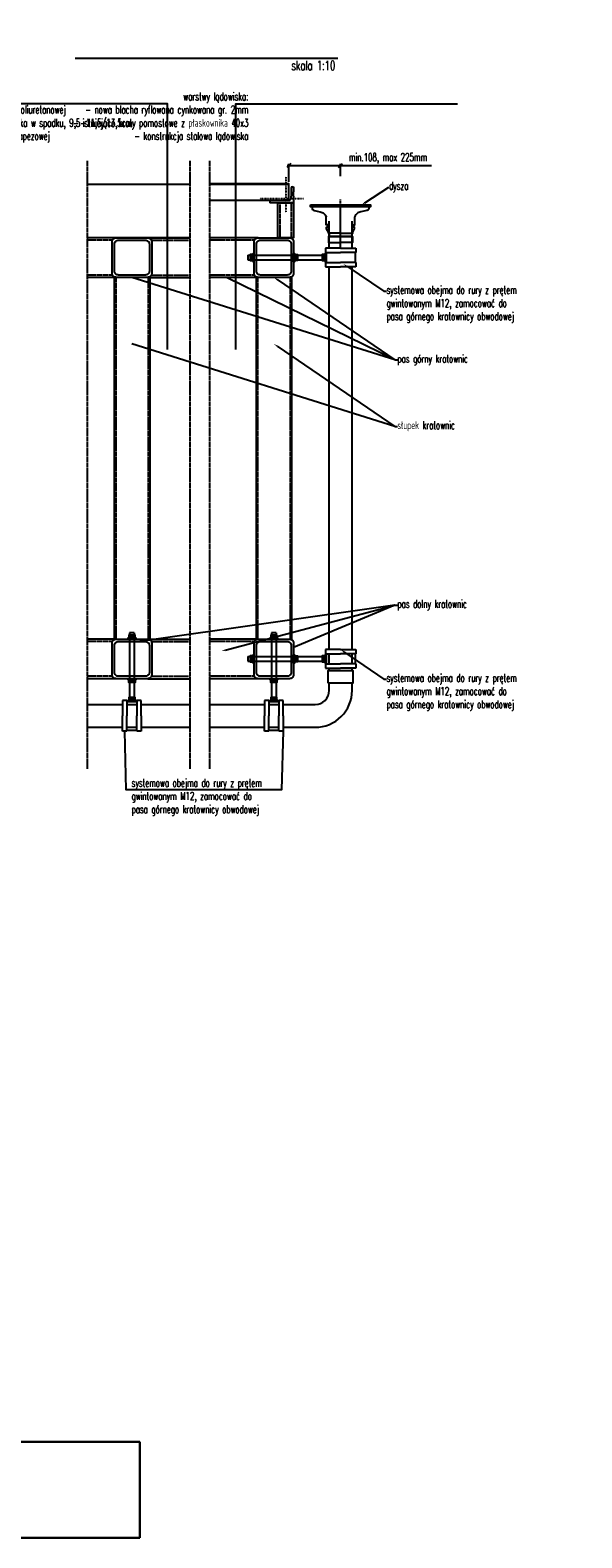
# Model space of a CAD drawing. Header units: millimetres. Extents: x -303 to 588072, y -379 to 357555.
# Tile 54 of 88: x 578246 to 579640, y 337252 to 341065. Entities that reach past the tile are written whole.
import ezdxf
from ezdxf import colors
from ezdxf.entities.mleader import LeaderData, LeaderLine
from ezdxf.math import Vec2, Vec3

# ---------------------------------------------------------------- set-up
doc = ezdxf.new("R2010")
doc.units = ezdxf.units.MM
doc.header["$LTSCALE"] = 0.15
doc.header["$MEASUREMENT"] = 0
doc.header["$PDSIZE"] = -5
for name, pattern in [('CENTER', [50.8, 31.75, -6.35, 6.35, -6.35]), ('DASHED', [19.05, 12.7, -6.35]), ('RODZ_LINII_5', [0.1, 0.07, -0.01, 0.01, -0.01])]:
    doc.linetypes.add(name, pattern=pattern)
for name, color, linetype in [('2', 4, 'DASHED'), ('3', 4, 'Continuous'), ('4', 6, 'CENTER'), ('5', 8, 'Continuous'), ('RFD_1', 2, 'Continuous'), ('RFD_3', 4, 'Continuous'), ('RFD_5', 8, 'Continuous'), ('TB_200', 7, 'Continuous')]:
    doc.layers.add(name, color=color, linetype=linetype)
doc.styles.add('1.10', font='simplex.shx', dxfattribs={"width": 0.65, "height": 20})
doc.styles.get("Standard").update_dxf_attribs({"font": 'simplex.shx', "width": 0.75})
doc.styles.add('txt3', font='simplex.shx', dxfattribs={"width": 0.75, "height": 20})
doc.dimstyles.new('1.10', dxfattribs={"dimscale": 0.1, "dimtxt": 20, "dimasz": 100, "dimexe": 40, "dimexo": 50, "dimgap": 20, "dimtad": 0, "dimdec": 0, "dimrnd": 0.5, "dimdsep": 46, "dimtxsty": '1.10', "dimblk1": 'OBLIQUE', "dimblk2": 'OBLIQUE', "dimsah": 1, "dimcen": 8, "dimdle": 40, "dimclrd": 256, "dimclrt": 4, "dimadec": 1, "dimazin": 2, "dimtm": 1e-09, "dimtfac": 0.75, "dimtdec": 0, "dimtmove": 0, "dimatfit": 3, "dimfxl": 0, "dimtvp": 0.75, "dimtolj": 1, "dimtzin": 0, "dimlwd": -1, "dimarcsym": 0})
picture_1 = doc.add_image_def('image002.png', size_in_pixel=(635, 221))

# ---------------------------------------------------------------- blocks, each defined once
blk = doc.blocks.new('rms dysza')
at = {"layer": '3', "lineweight": -2}
blk.add_lwpolyline([(43223, 10944.3), (43375, 10944.3), (43375, 10939.3), (43223, 10939.3)], close=True, dxfattribs=at)
for points in [[(43227.5, 10939.3), (43227.5, 10934.5)], [(43230.5, 10931.2), (43229.4, 10931.6), (43229.2, 10931.8), (43228.9, 10932.1), (43228.8, 10932.3), (43227.8, 10933.9), (43227.5, 10934.5)], [(43230.5, 10931.2), (43232.9, 10930.5), (43239.9, 10928.7), (43247.8, 10926.5), (43252.9, 10925.3), (43255.5, 10924.3), (43258, 10922.2), (43258.8, 10921.4)], [(43258.8, 10921.4), (43260.6, 10919.1), (43261.8, 10917), (43262.5, 10915.4), (43262.8, 10914)], [(43266.8, 10894), (43262.8, 10894), (43262.8, 10914)], [(43331.2, 10894), (43335.2, 10894), (43335.2, 10914)], [(43339.2, 10921.4), (43337.4, 10919.1), (43336.2, 10917), (43335.5, 10915.4), (43335.2, 10914)], [(43367.5, 10931.2), (43365.1, 10930.5), (43358.1, 10928.7), (43350.2, 10926.5), (43345, 10925.3), (43342.5, 10924.3), (43340, 10922.2), (43339.2, 10921.4)], [(43367.5, 10931.2), (43368.5, 10931.6), (43368.7, 10931.8), (43369, 10932.1), (43369.2, 10932.3), (43370.2, 10933.9), (43370.4, 10934.5)], [(43370.4, 10939.3), (43370.4, 10934.5)], [(43270.2, 10872.8), (43268.2, 10872.8), (43268.2, 10875.8), (43263.6, 10883.8), (43263.6, 10887.8), (43266.8, 10887.8)], [(43266.8, 10887.8), (43266.8, 10894)], [(43299, 10872.8), (43270.2, 10872.8), (43270.2, 10864.5), (43299, 10864.5)], [(43299, 10872.8), (43327.7, 10872.8), (43327.7, 10864.5), (43299, 10864.5)], [(43327.7, 10872.8), (43329.7, 10872.8), (43329.7, 10875.8), (43334.3, 10883.8), (43334.3, 10887.8), (43331.2, 10887.8)], [(43331.2, 10887.8), (43331.2, 10894)], [(43299, 10864.5), (43268.6, 10864.5), (43268.6, 10849.3), (43299, 10849.3)], [(43299, 10864.5), (43329.4, 10864.5), (43329.4, 10849.3), (43299, 10849.3)]]:
    blk.add_lwpolyline(points, dxfattribs=at)
at = {"layer": '4', "lineweight": -2}
blk.add_lwpolyline([(43299, 10835), (43299, 10958.5)], dxfattribs=at)
blk = doc.blocks.new('_Oblique')
at = {"color": 0, "linetype": 'ByBlock', "lineweight": -2}
blk.add_line((-0.5, -0.5), (0.5, 0.5), dxfattribs=at)
blk = doc.blocks.new('*D1856')
at = {"layer": 'Defpoints', "color": 0, "linetype": 'DASHED', "lineweight": 30}
for p in [(579030.1, 340722.9), (578899.6, 340676.8), (579030.1, 340691)]:
    blk.add_point(p, dxfattribs=at)
at = {"layer": 'RFD_5'}
for p, q in [((578895.6, 340722.9), (579030.1, 340722.9)), ((579030.1, 340722.9), (579260.1, 340722.9))]:
    blk.add_line(p, q, dxfattribs=at)
at = {"layer": 'RFD_5', "color": 0, "lineweight": -2}
for p, q in [((578899.6, 340681.8), (578899.6, 340726.9)), ((579030.1, 340696), (579030.1, 340726.9))]:
    blk.add_line(p, q, dxfattribs=at)
at = {"layer": 'RFD_5', "linetype": 'DASHED', "xscale": 10, "yscale": 10, "zscale": 10, "rotation": 180}
blk.add_blockref('_Oblique', (578899.6, 340722.9), dxfattribs=at)
at = {"layer": 'RFD_5', "linetype": 'DASHED', "xscale": 10, "yscale": 10, "zscale": 10}
blk.add_blockref('_Oblique', (579030.1, 340722.9), dxfattribs=at)
at = {"layer": 'RFD_5', "color": 4, "linetype": 'DASHED', "insert": (579150.1, 340740.8), "char_height": 20, "attachment_point": 5, "style": '1.10'}
blk.add_mtext('\\A1;min.108, max 225mm', dxfattribs=at)

msp = doc.modelspace()

# ---------------------------------------------------------------- linework, layer by layer
at = {"layer": '2', "lineweight": -2}
for p, q in [((578389.7, 340734.86), (578389.7, 339197.04)), ((578649.41, 340734.86), (578649.41, 339197.04)), ((578699.25, 340734.86), (578699.25, 339197.04)), ((578453.8, 340533.76), (578389.7, 340533.76)), ((578453.8, 340533.76), (578389.7, 340533.76)), ((578552.13, 340533.76), (578649.41, 340533.76)), ((578812.43, 340533.76), (578699.25, 340533.76)), ((578453.8, 340445.76), (578389.7, 340445.76)), ((578461.97, 340439.76), (578461.97, 339524.71)), ((578543.97, 340439.76), (578543.97, 339524.76)), ((578552.13, 340445.76), (578649.41, 340445.76)), ((578812.43, 340445.76), (578699.25, 340445.76)), ((578820.59, 340439.76), (578820.59, 339524.71)), ((578902.59, 340439.76), (578902.59, 339524.76)), ((578453.8, 339518.76), (578389.7, 339518.76)), ((578552.13, 339518.76), (578649.41, 339518.76)), ((578812.43, 339518.76), (578699.25, 339518.76)), ((578453.8, 339430.76), (578389.7, 339430.76)), ((578552.13, 339430.76), (578649.41, 339430.76)), ((578812.43, 339430.76), (578699.25, 339430.76))]:
    msp.add_line(p, q, dxfattribs=at)
for points in [[(578877.59, 340539.76), (578877.59, 340628.76)], [(578905.59, 340628.76), (578905.59, 340539.76)]]:
    msp.add_lwpolyline(points, dxfattribs=at)
at = {"layer": '3'}
for p, q in [((578462.97, 340539.76), (578389.7, 340539.76)), ((578542.97, 340539.76), (578649.41, 340539.76)), ((578821.59, 340539.76), (578699.25, 340539.76)), ((578462.97, 340439.76), (578389.7, 340439.76)), ((578457.97, 340439.76), (578457.97, 339523.42)), ((578542.97, 340439.76), (578649.41, 340439.76)), ((578547.97, 340439.76), (578547.97, 339523.42)), ((578821.59, 340439.76), (578699.25, 340439.76)), ((578816.59, 340439.76), (578816.59, 339523.42)), ((578906.59, 340439.76), (578906.59, 339523.42)), ((578462.97, 339524.76), (578389.7, 339524.76)), ((578542.97, 339524.76), (578649.41, 339524.76)), ((578816.59, 339524.76), (578699.25, 339524.76)), ((578462.97, 339424.76), (578389.7, 339424.76)), ((578542.97, 339424.76), (578649.41, 339424.76)), ((578821.59, 339424.76), (578699.25, 339424.76))]:
    msp.add_line(p, q, dxfattribs=at)
at = {"layer": '3', "lineweight": -2}
for p, q in [((579030.34, 340513.43), (578991.79, 340513.43)), ((578991.79, 340513.43), (578991.79, 340502.4)), ((579030.34, 340513.43), (579068.9, 340513.43)), ((579068.9, 340513.43), (579068.9, 340502.4)), ((578991.79, 340477.13), (578991.79, 340466.1)), ((579068.9, 340477.13), (579068.9, 340466.1)), ((578991.79, 340466.1), (579030.34, 340466.1)), ((579068.9, 340466.1), (579030.34, 340466.1)), ((579030.34, 339498.43), (578991.79, 339498.43)), ((578991.79, 339498.43), (578991.79, 339487.4)), ((579030.34, 339498.43), (579068.9, 339498.43)), ((579068.9, 339498.43), (579068.9, 339487.4)), ((578991.79, 339462.13), (578991.79, 339451.1)), ((578991.79, 339451.1), (579030.34, 339451.1)), ((579068.9, 339451.1), (579030.34, 339451.1)), ((579068.9, 339462.13), (579068.9, 339451.1)), ((578490.33, 339369.26), (578479.3, 339369.26)), ((578479.3, 339369.26), (578479.3, 339330.71)), ((578526.64, 339369.26), (578515.6, 339369.26)), ((578526.64, 339330.71), (578526.64, 339369.26)), ((578848.96, 339369.26), (578837.92, 339369.26)), ((578837.92, 339369.26), (578837.92, 339330.71)), ((578885.26, 339369.26), (578874.22, 339369.26)), ((578885.26, 339330.71), (578885.26, 339369.26)), ((578479.3, 339292.16), (578479.3, 339330.71)), ((578526.64, 339330.71), (578526.64, 339292.16)), ((578837.92, 339292.16), (578837.92, 339330.71)), ((578885.26, 339330.71), (578885.26, 339292.16)), ((578490.33, 339292.16), (578479.3, 339292.16)), ((578526.64, 339292.16), (578515.6, 339292.16)), ((578848.96, 339292.16), (578837.92, 339292.16)), ((578885.26, 339292.16), (578874.22, 339292.16))]:
    msp.add_line(p, q, dxfattribs=at)
at = {"layer": '3'}
for points in [[(578592.78, 340257.18), (578592.78, 340878.64), (577866.15, 340878.64)], [(578765.77, 340257.18), (578765.77, 340878.64), (579325.66, 340878.64)]]:
    msp.add_lwpolyline(points, dxfattribs=at)
msp.add_lwpolyline([(578871.59, 340628.76), (578911.59, 340628.76), (578911.59, 340539.76), (578871.59, 340539.76)], close=True, dxfattribs=at)
at = {"layer": '3', "lineweight": -2}
for points in [[(579001.34, 340513.43), (579001.34, 340581.76)], [(579059.34, 340513.43), (579059.34, 340581.76)], [(579001.34, 340543.06), (579059.34, 340543.06)], [(578795.72, 340495.76), (578801.87, 340495.76)], [(578795.72, 340495.76), (578801.87, 340495.76)], [(578795.72, 340495.76), (578795.72, 340483.76)], [(578795.72, 340483.76), (578801.87, 340483.76)], [(578795.72, 340483.76), (578801.87, 340483.76)], [(578811.59, 340495.76), (578911.59, 340495.76)], [(578811.59, 340483.76), (578911.59, 340483.76)], [(578921.32, 340495.76), (578983.97, 340495.76)], [(578921.32, 340483.76), (578983.97, 340483.76)], [(578991.79, 340502.4), (579030.34, 340502.4)], [(578991.79, 340477.13), (579030.34, 340477.13)], [(578993.69, 340502.4), (578993.69, 340477.13)], [(578993.69, 340495.76), (578993.69, 340483.76)], [(579068.9, 340502.4), (579030.34, 340502.4)], [(579068.9, 340477.13), (579030.34, 340477.13)], [(579067, 340502.4), (579067, 340477.13)], [(579067, 340495.76), (579067, 340483.76)], [(579001.34, 339498.43), (579001.34, 340466.1)], [(579059.34, 339498.43), (579059.34, 340466.1)], [(578496.97, 339540.63), (578496.97, 339534.49)], [(578496.97, 339540.63), (578496.97, 339534.49)], [(578508.97, 339540.63), (578496.97, 339540.63)], [(578496.97, 339524.76), (578496.97, 339424.76)], [(578508.97, 339540.63), (578508.97, 339534.49)], [(578508.97, 339540.63), (578508.97, 339534.49)], [(578508.97, 339524.76), (578508.97, 339424.76)], [(578855.59, 339540.63), (578855.59, 339534.49)], [(578855.59, 339540.63), (578855.59, 339534.49)], [(578867.59, 339540.63), (578855.59, 339540.63)], [(578855.59, 339524.76), (578855.59, 339424.76)], [(578867.59, 339540.63), (578867.59, 339534.49)], [(578867.59, 339540.63), (578867.59, 339534.49)], [(578867.59, 339524.76), (578867.59, 339424.76)], [(578795.72, 339480.76), (578801.87, 339480.76)], [(578795.72, 339480.76), (578801.87, 339480.76)], [(578795.72, 339480.76), (578795.72, 339468.76)], [(578811.59, 339480.76), (578911.59, 339480.76)], [(578921.32, 339480.76), (578983.97, 339480.76)], [(578991.79, 339487.4), (579030.34, 339487.4)], [(578993.69, 339487.4), (578993.69, 339462.13)], [(578993.69, 339480.76), (578993.69, 339468.76)], [(579001.34, 339462.13), (579001.34, 339487.4)], [(579068.9, 339487.4), (579030.34, 339487.4)], [(579059.34, 339462.13), (579059.34, 339487.4)], [(579067, 339487.4), (579067, 339462.13)], [(579067, 339480.76), (579067, 339468.76)], [(578795.72, 339468.76), (578801.87, 339468.76)], [(578795.72, 339468.76), (578801.87, 339468.76)], [(578811.59, 339468.76), (578911.59, 339468.76)], [(578921.32, 339468.76), (578983.97, 339468.76)], [(578991.79, 339462.13), (579030.34, 339462.13)], [(579001.34, 339444.56), (579001.34, 339451.1)], [(579068.9, 339462.13), (579030.34, 339462.13)], [(579059.34, 339444.56), (579059.34, 339451.1)], [(578496.97, 339415.04), (578496.97, 339377.09)], [(578508.97, 339415.04), (578508.97, 339377.09)], [(578855.59, 339415.04), (578855.59, 339377.09)], [(578867.59, 339415.04), (578867.59, 339377.09)], [(578490.33, 339369.26), (578490.33, 339330.71)], [(578515.6, 339367.36), (578490.33, 339367.36)], [(578508.97, 339367.36), (578496.97, 339367.36)], [(578515.6, 339369.26), (578515.6, 339330.71)], [(578848.96, 339369.26), (578848.96, 339330.71)], [(578874.22, 339367.36), (578848.96, 339367.36)], [(578867.59, 339367.36), (578855.59, 339367.36)], [(578874.22, 339369.26), (578874.22, 339330.71)], [(578389.7, 339359.71), (578479.3, 339359.71)], [(578490.33, 339359.71), (578515.6, 339359.71)], [(578490.33, 339359.71), (578515.6, 339359.71)], [(578490.33, 339292.16), (578490.33, 339330.71)], [(578515.6, 339292.16), (578515.6, 339330.71)], [(578526.64, 339359.71), (578649.41, 339359.71)], [(578699.25, 339359.71), (578837.92, 339359.71)], [(578848.96, 339359.71), (578874.22, 339359.71)], [(578848.96, 339292.16), (578848.96, 339330.71)], [(578874.22, 339292.16), (578874.22, 339330.71)], [(578389.7, 339301.71), (578479.3, 339301.71)], [(578490.33, 339301.71), (578515.6, 339301.71)], [(578490.33, 339301.71), (578515.6, 339301.71)], [(578515.6, 339294.06), (578490.33, 339294.06)], [(578508.97, 339294.06), (578496.97, 339294.06)], [(578526.64, 339301.71), (578649.41, 339301.71)], [(578699.25, 339301.71), (578837.92, 339301.71)], [(578848.96, 339301.71), (578874.22, 339301.71)], [(578874.22, 339294.06), (578848.96, 339294.06)], [(578867.59, 339294.06), (578855.59, 339294.06)]]:
    msp.add_lwpolyline(points, dxfattribs=at)
msp.add_lwpolyline([(578998.34, 339414.56), (579062.34, 339414.56), (579062.34, 339444.56), (578998.34, 339444.56)], close=True, dxfattribs=at)
for points in [[(578885.26, 339359.71), (578966.34, 339359.71, 0.4142136), (579001.34, 339394.71), (579001.34, 339414.56)], [(578885.26, 339301.71), (578966.34, 339301.71, 0.4142136), (579059.34, 339394.71), (579059.34, 339414.56)]]:
    msp.add_lwpolyline(points, format="xyb", dxfattribs=at)
at = {"layer": '5'}
for points in [[(579023.58, 340993.08), (578359.49, 340993.08)], [(578649.41, 340674.76), (578389.7, 340674.76)], [(578899.59, 340674.76), (578899.59, 340676.76), (578699.25, 340676.76)], [(578699.25, 340634.76), (578899.59, 340634.76), (578899.59, 340674.76), (578699.25, 340674.76)], [(578649.41, 340539.76), (578389.7, 340539.76)], [(579167.24, 340230.81), (578502.97, 340439.76)], [(579167.24, 340230.81), (578742.34, 340439.76)], [(579167.24, 340062.58), (578502.97, 340271.53)], [(579167.24, 339610.62), (578523.32, 339518.76)], [(579167.24, 339610.62), (578911.59, 339503.26)], [(578885.26, 339292.16), (578881.18, 339143.62), (578488.03, 339143.45), (578484.82, 339292.16)]]:
    msp.add_lwpolyline(points, dxfattribs=at)
at = {"layer": '5', "lineweight": -2}
for points in [[(578809.14, 340482.17), (578809.14, 340497.57), (578801.87, 340497.57), (578801.87, 340482.17)], [(578811.59, 340479.29), (578811.59, 340500.24), (578809.14, 340500.24), (578809.14, 340479.29)], [(578911.59, 340479.29), (578911.59, 340500.24), (578914.04, 340500.24), (578914.04, 340479.29)], [(578914.04, 340482.17), (578914.04, 340497.57), (578921.32, 340497.57), (578921.32, 340482.17)], [(578991.24, 340482.17), (578991.24, 340497.57), (578983.97, 340497.57), (578983.97, 340482.17)], [(578993.69, 340479.29), (578993.69, 340500.24), (578991.24, 340500.24), (578991.24, 340479.29)], [(578492.49, 339524.76), (578513.44, 339524.76), (578513.44, 339527.21), (578492.49, 339527.21)], [(578495.37, 339527.21), (578510.77, 339527.21), (578510.77, 339534.49), (578495.37, 339534.49)], [(578851.12, 339524.76), (578872.06, 339524.76), (578872.06, 339527.21), (578851.12, 339527.21)], [(578853.99, 339527.21), (578869.39, 339527.21), (578869.39, 339534.49), (578853.99, 339534.49)], [(578809.14, 339467.17), (578809.14, 339482.57), (578801.87, 339482.57), (578801.87, 339467.17)], [(578811.59, 339464.29), (578811.59, 339485.24), (578809.14, 339485.24), (578809.14, 339464.29)], [(578911.59, 339464.29), (578911.59, 339485.24), (578914.04, 339485.24), (578914.04, 339464.29)], [(578914.04, 339467.17), (578914.04, 339482.57), (578921.32, 339482.57), (578921.32, 339467.17)], [(578991.24, 339467.17), (578991.24, 339482.57), (578983.97, 339482.57), (578983.97, 339467.17)], [(578993.69, 339464.29), (578993.69, 339485.24), (578991.24, 339485.24), (578991.24, 339464.29)], [(578492.49, 339424.76), (578513.44, 339424.76), (578513.44, 339422.31), (578492.49, 339422.31)], [(578495.37, 339422.31), (578510.77, 339422.31), (578510.77, 339415.04), (578495.37, 339415.04)], [(578851.12, 339424.76), (578872.06, 339424.76), (578872.06, 339422.31), (578851.12, 339422.31)], [(578853.99, 339422.31), (578869.39, 339422.31), (578869.39, 339415.04), (578853.99, 339415.04)], [(578492.49, 339367.36), (578513.44, 339367.36), (578513.44, 339369.81), (578492.49, 339369.81)], [(578495.37, 339369.81), (578510.77, 339369.81), (578510.77, 339377.09), (578495.37, 339377.09)], [(578851.12, 339367.36), (578872.06, 339367.36), (578872.06, 339369.81), (578851.12, 339369.81)], [(578853.99, 339369.81), (578869.39, 339369.81), (578869.39, 339377.09), (578853.99, 339377.09)]]:
    msp.add_lwpolyline(points, close=True, dxfattribs=at)
for points in [[(578801.87, 340489.87), (578809.14, 340489.87)], [(578801.92, 340494.83), (578809.14, 340494.83)], [(578801.92, 340484.9), (578809.14, 340484.9)], [(578921.26, 340494.83), (578914.04, 340494.83)], [(578921.32, 340489.87), (578914.04, 340489.87)], [(578921.26, 340484.9), (578914.04, 340484.9)], [(578983.97, 340489.87), (578991.24, 340489.87)], [(578984.02, 340494.83), (578991.24, 340494.83)], [(578984.02, 340484.9), (578991.24, 340484.9)], [(578498.1, 339534.43), (578498.1, 339527.21)], [(578503.07, 339534.49), (578503.07, 339527.21)], [(578508.04, 339534.43), (578508.04, 339527.21)], [(578856.73, 339534.43), (578856.73, 339527.21)], [(578861.69, 339534.49), (578861.69, 339527.21)], [(578866.66, 339534.43), (578866.66, 339527.21)], [(578801.92, 339479.83), (578809.14, 339479.83)], [(578921.26, 339479.83), (578914.04, 339479.83)], [(578984.02, 339479.83), (578991.24, 339479.83)], [(578801.87, 339474.87), (578809.14, 339474.87)], [(578801.92, 339469.9), (578809.14, 339469.9)], [(578921.32, 339474.87), (578914.04, 339474.87)], [(578921.26, 339469.9), (578914.04, 339469.9)], [(578983.97, 339474.87), (578991.24, 339474.87)], [(578984.02, 339469.9), (578991.24, 339469.9)], [(578498.1, 339415.1), (578498.1, 339422.31)], [(578503.07, 339415.04), (578503.07, 339422.31)], [(578508.04, 339415.1), (578508.04, 339422.31)], [(578856.73, 339415.1), (578856.73, 339422.31)], [(578861.69, 339415.04), (578861.69, 339422.31)], [(578866.66, 339415.1), (578866.66, 339422.31)], [(578498.1, 339377.03), (578498.1, 339369.81)], [(578503.07, 339377.09), (578503.07, 339369.81)], [(578508.04, 339377.03), (578508.04, 339369.81)], [(578856.73, 339377.03), (578856.73, 339369.81)], [(578861.69, 339377.09), (578861.69, 339369.81)], [(578866.66, 339377.03), (578866.66, 339369.81)]]:
    msp.add_lwpolyline(points, dxfattribs=at)
at = {"layer": 'RFD_1', "linetype": 'Continuous'}
for p, q in [((578905.59, 340665.76), (578905.59, 340656.31)), ((578908.59, 340668.76), (578911.59, 340668.76)), ((578911.59, 340668.76), (578911.59, 340656.31)), ((578851.59, 340631.76), (578851.59, 340628.76)), ((578868.09, 340628.76), (578851.59, 340628.76)), ((578854.59, 340634.76), (578868.09, 340634.76)), ((578868.09, 340634.76), (578885.09, 340634.76)), ((578885.09, 340628.76), (578868.09, 340628.76)), ((578899.59, 340634.76), (578885.09, 340634.76)), ((578911.59, 340628.76), (578885.09, 340628.76)), ((578905.59, 340656.31), (578905.59, 340645.31)), ((578905.59, 340640.76), (578905.59, 340645.31)), ((578911.59, 340645.31), (578911.59, 340656.31)), ((578911.59, 340645.31), (578911.59, 340628.76))]:
    msp.add_line(p, q, dxfattribs=at)
for points in [[(578462.97, 340539.76), (578542.97, 340539.76, -0.4142136), (578552.97, 340529.76), (578552.97, 340449.76, -0.4142136), (578542.97, 340439.76), (578462.97, 340439.76, -0.4142136), (578452.97, 340449.76), (578452.97, 340529.76, -0.4142136)], [(578468.97, 340533.76), (578536.97, 340533.76, -0.4142136), (578546.97, 340523.76), (578546.97, 340455.76, -0.4142136), (578536.97, 340445.76), (578468.97, 340445.76, -0.4142136), (578458.97, 340455.76), (578458.97, 340523.76, -0.4142136)], [(578821.59, 340539.76), (578901.59, 340539.76, -0.4142136), (578911.59, 340529.76), (578911.59, 340449.76, -0.4142136), (578901.59, 340439.76), (578821.59, 340439.76, -0.4142136), (578811.59, 340449.76), (578811.59, 340529.76, -0.4142136)], [(578827.59, 340533.76), (578895.59, 340533.76, -0.4142136), (578905.59, 340523.76), (578905.59, 340455.76, -0.4142136), (578895.59, 340445.76), (578827.59, 340445.76, -0.4142136), (578817.59, 340455.76), (578817.59, 340523.76, -0.4142136)], [(578462.97, 339524.76), (578542.97, 339524.76, -0.4142136), (578552.97, 339514.76), (578552.97, 339434.76, -0.4142136), (578542.97, 339424.76), (578462.97, 339424.76, -0.4142136), (578452.97, 339434.76), (578452.97, 339514.76, -0.4142136)], [(578468.97, 339518.76), (578536.97, 339518.76, -0.4142136), (578546.97, 339508.76), (578546.97, 339440.76, -0.4142136), (578536.97, 339430.76), (578468.97, 339430.76, -0.4142136), (578458.97, 339440.76), (578458.97, 339508.76, -0.4142136)], [(578821.59, 339524.76), (578901.59, 339524.76, -0.4142136), (578911.59, 339514.76), (578911.59, 339434.76, -0.4142136), (578901.59, 339424.76), (578821.59, 339424.76, -0.4142136), (578811.59, 339434.76), (578811.59, 339514.76, -0.4142136)], [(578827.59, 339518.76), (578895.59, 339518.76, -0.4142136), (578905.59, 339508.76), (578905.59, 339440.76, -0.4142136), (578895.59, 339430.76), (578827.59, 339430.76, -0.4142136), (578817.59, 339440.76), (578817.59, 339508.76, -0.4142136)]]:
    msp.add_lwpolyline(points, format="xyb", close=True, dxfattribs=at)
for centre, radius, start, end in [((578908.59, 340665.76), 3, 90.00004, 179.99996), ((578854.59, 340631.76), 3, 90.00004, 179.99996), ((578899.59, 340640.76), 6, 270.00002, 0.00003)]:
    msp.add_arc(centre, radius, start, end, dxfattribs=at)
at = {"layer": 'TB_200', "color": 8, "linetype": 'RODZ_LINII_5'}
for p, q in [((578891.59, 340694.07), (578891.59, 340603.76)), ((578936.59, 340638.86), (578826.59, 340638.86))]:
    msp.add_line(p, q, dxfattribs=at)

# ---------------------------------------------------------------- block references
at = {"layer": '5', "color": 1, "lineweight": -2}
msp.add_blockref('rms dysza', (535731.12, 329678.68), dxfattribs=at)

# ---------------------------------------------------------------- texts
at = {"layer": '3', "linetype": 'Continuous', "style": 'txt3', "width": 0.65}
msp.add_text('skala 1:10', height=24, dxfattribs=at).set_placement((578905.93, 340963.92))
at = {"layer": '3', "color": 4, "char_height": 20, "style": '1.10'}
for s, insert, attachment_point in [('{\\A1;warstwy lądowiska:}\\P{\\A1;- nowa posadzka na bazie żywicy poliuretanowej }\\P{\\A1;-}{\\A1;\\Fsimplex.shx; istniejąca płyta żelbetowa lądowiska w spadku, 9,5-11,5/13,5cm}\\P{\\A1;\\Fsimplex.shx;  na szalunku traconym z blachy trapezowej }\\P{\\A1;- konstrukcja stalowa lądowiska}', (577897.48, 340907.48), 1), ('{\\Fsimplex.shx;\\W8.64211;     }{\\A1;warstwy lądowiska:}\\P{\\Fsimplex.shx;\\W8.64211;     }{\\A1;- nowa blacha ryflowana cynkowana gr. 2mm}\\P{\\Fsimplex.shx;\\W8.64211;     }{\\A1;- istniejące kraty pomostowe z płaskownika 40x3}\\P{\\Fsimplex.shx;\\W8.64211;     }{\\A1;- konstrukcja stalowa lądowiska}\\P{\\Fsimplex.shx;\\W8.64211;     }{\\A1;       }', (578797.2, 340907.48), 3)]:
    msp.add_mtext(s, dxfattribs=dict(at, insert=insert, attachment_point=attachment_point))
at = {"layer": '5', "insert": (578501.9, 339171.27), "char_height": 20, "width": 460.1371, "attachment_point": 1}
msp.add_mtext('{\\Fsimplex.shx|c0;\\W0.65;\\C4;systemowa obejma do rury z prętem gwintowanym M12, zamocować do \\Ppasa górnego kratownicy obwodowej}', dxfattribs=at)

# ---------------------------------------------------------------- dimensions: what is measured, and where the dimension line sits
at = {"layer": 'RFD_5'}
dim = msp.add_linear_dim(base=(579030.1, 340722.91), p1=(578899.59, 340676.76), p2=(579030.1, 340691.01), text='min.108, max 225mm', dimstyle='1.10', override={"dimtxsty": '1.10'}, dxfattribs=at)
dim.commit()
dim.dimension.update_dxf_attribs({"geometry": '*D1856', "text_midpoint": (579150.12, 340740.76)})

# ---------------------------------------------------------------- pictures from other files: only their frames are drawn
at = {"layer": 'RFD_3', "color": 254, "linetype": 'DASHED', "lineweight": 30}
image = msp.add_image(picture_1, insert=(577826.16, 337251.61), size_in_units=(697.08, 242.61), dxfattribs=at)
image.dxf.flags = 7

# ---------------------------------------------------------------- leaders
at = {"layer": '5'}
ml = msp.add_multileader_mtext('Standard', dxfattribs=at)
ml.set_content('{\\Fsimplex.shx|c0;\\W0.65;\\C4;dysza}', color=256)
ml.set_leader_properties()
ml.build(insert=Vec2(0, 0))
ml.multileader.update_dxf_attribs({"text_right_attachment_type": 6, "dogleg_length": 0.36, "arrow_head_size": 10})
ctx = ml.context
ctx.base_point, ctx.char_height, ctx.arrow_head_size, ctx.landing_gap_size, ctx.plane_origin = Vec3(579152.63, 340668.15), 20, 10, 0.09, Vec3(578010.64, 340180.63)
ctx.right_attachment = 6
notes = []
notes.append((ctx, [(0, (1, 1, 0), (579152.49, 340668.15), (1, 0), 0.144, [(0, [(579082.79, 340622.96)], 0, [])])]))
ctx.mtext.insert, ctx.mtext.width, ctx.mtext.flow_direction = Vec3(579152.72, 340681.49), 487.2318, 5
ml = msp.add_multileader_mtext('Standard', dxfattribs=at)
ml.set_content('{\\Fsimplex.shx|c0;\\W0.65;\\C4;systemowa obejma do rury z prętem gwintowanym M12, zamocować do \\Ppasa górnego kratownicy obwodowej}', color=256)
ml.set_leader_properties()
ml.build(insert=Vec2(0, 0))
ml.multileader.update_dxf_attribs({"text_right_attachment_type": 6, "dogleg_length": 0.36, "arrow_head_size": 10})
ctx = ml.context
ctx.base_point, ctx.char_height, ctx.arrow_head_size, ctx.landing_gap_size, ctx.plane_origin = Vec3(579146.16, 340404.76), 20, 10, 0.09, Vec3(577961.73, 339882.82)
ctx.right_attachment = 6
notes.append((ctx, [(0, (1, 1, 0), (579139.57, 340404.76), (1, 0), 6.59, [(0, [(579037.46, 340473.73)], 0, [])])]))
ctx.mtext.insert, ctx.mtext.width, ctx.mtext.flow_direction = Vec3(579146.25, 340418.1), 460.1371, 5
ml = msp.add_multileader_mtext('Standard', dxfattribs=at)
ml.set_content('{\\Fsimplex.shx|c0;\\W0.65;\\C4;pas górny kratownic}', color=256)
ml.set_leader_properties()
ml.build(insert=Vec2(0, 0))
ml.multileader.update_dxf_attribs({"text_right_attachment_type": 6, "dogleg_length": 0.36, "arrow_head_size": 10})
ctx = ml.context
ctx.base_point, ctx.char_height, ctx.arrow_head_size, ctx.landing_gap_size, ctx.plane_origin = Vec3(579173.83, 340230.81), 20, 10, 0.09, Vec3(577988.41, 339825.22)
ctx.right_attachment = 6
notes.append((ctx, [(0, (1, 1, 0), (579167.24, 340230.81), (1, 0), 6.59, [(0, [(578861.59, 340439.76)], 0, [])])]))
ctx.mtext.insert, ctx.mtext.width, ctx.mtext.flow_direction = Vec3(579173.92, 340244.14), 460.1371, 5
ml = msp.add_multileader_mtext('Standard', dxfattribs=at)
ml.set_content('{\\Fsimplex.shx|c0;\\W0.65;\\C4;słupek kratownic}', color=256)
ml.set_leader_properties()
ml.build(insert=Vec2(0, 0))
ml.multileader.update_dxf_attribs({"text_right_attachment_type": 6, "dogleg_length": 0.36, "arrow_head_size": 10})
ctx = ml.context
ctx.base_point, ctx.char_height, ctx.arrow_head_size, ctx.landing_gap_size, ctx.plane_origin = Vec3(579173.83, 340062.58), 20, 10, 0.09, Vec3(577988.41, 339656.99)
ctx.right_attachment = 6
notes.append((ctx, [(0, (1, 1, 0), (579167.24, 340062.58), (1, 0), 6.59, [(0, [(578861.59, 340271.53)], 0, [])])]))
ctx.mtext.insert, ctx.mtext.width, ctx.mtext.flow_direction = Vec3(579173.92, 340075.91), 460.1371, 5
ml = msp.add_multileader_mtext('Standard', dxfattribs=at)
ml.set_content('{\\Fsimplex.shx|c0;\\W0.65;\\C4;pas dolny kratownic}', color=256)
ml.set_leader_properties()
ml.build(insert=Vec2(0, 0))
ml.multileader.update_dxf_attribs({"text_right_attachment_type": 6, "dogleg_length": 0.36, "arrow_head_size": 10})
ctx = ml.context
ctx.base_point, ctx.char_height, ctx.arrow_head_size, ctx.landing_gap_size, ctx.plane_origin = Vec3(579173.83, 339610.62), 20, 10, 0.09, Vec3(577988.41, 339205.04)
ctx.right_attachment = 6
notes.append((ctx, [(0, (1, 1, 0), (579167.24, 339610.62), (1, 0), 6.59, [(0, [(578728.93, 339494.4)], 0, [])])]))
ctx.mtext.insert, ctx.mtext.width, ctx.mtext.flow_direction = Vec3(579173.92, 339623.96), 460.1371, 5
ml = msp.add_multileader_mtext('Standard', dxfattribs=at)
ml.set_content('{\\Fsimplex.shx|c0;\\W0.65;\\C4;systemowa obejma do rury z prętem gwintowanym M12, zamocować do \\Ppasa górnego kratownicy obwodowej}', color=256)
ml.set_leader_properties()
ml.build(insert=Vec2(0, 0))
ml.multileader.update_dxf_attribs({"text_right_attachment_type": 6, "dogleg_length": 0.36, "arrow_head_size": 10})
ctx = ml.context
ctx.base_point, ctx.char_height, ctx.arrow_head_size, ctx.landing_gap_size, ctx.plane_origin = Vec3(579146.16, 339423.28), 20, 10, 0.09, Vec3(577961.73, 339100.7)
ctx.right_attachment = 6
notes.append((ctx, [(0, (1, 1, 0), (579139.57, 339423.28), (1, 0), 6.59, [(0, [(579030.34, 339498.43)], 0, [])])]))
ctx.mtext.insert, ctx.mtext.width, ctx.mtext.flow_direction = Vec3(579146.25, 339436.62), 460.1371, 5
for ctx, leaders in notes:
    for number, flags, end, landing, length, lines in leaders:
        leader = LeaderData()
        leader.index, (leader.has_last_leader_line, leader.has_dogleg_vector, leader.attachment_direction) = number, flags
        leader.last_leader_point, leader.dogleg_vector, leader.dogleg_length = Vec3(end), Vec3(landing), length
        for number, points, colour, breaks in lines:
            line = LeaderLine()
            line.index, line.vertices, line.color, line.breaks = number, Vec3.list(points), colors.encode_raw_color(colour), breaks
            leader.lines.append(line)
        ctx.leaders.append(leader)

doc.saveas('drawing.dxf')
